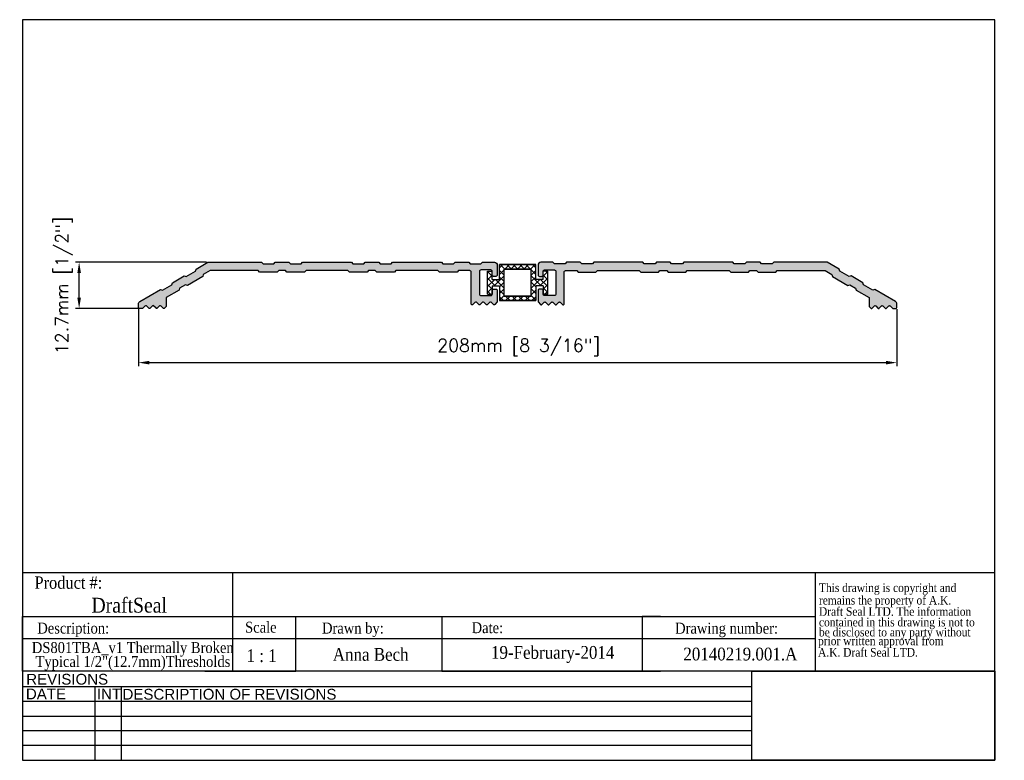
# Model space of a CAD drawing. Header units: millimetres. Extents: x 2361 to 2631, y 15 to 219.
import ezdxf
from ezdxf.enums import TextEntityAlignment as Align

# ---------------------------------------------------------------- set-up
doc = ezdxf.new("R2010")
doc.units = ezdxf.units.MM
doc.header["$MEASUREMENT"] = 0
doc.layers.add('AM_5', color=3, linetype='Continuous', lineweight=25)
doc.layers.add('BORDER', color=7, linetype='Continuous', lineweight=25)
doc.layers.add('FRAME', color=7, linetype='Continuous')
doc.styles.add('DS GROUP', font='arial.ttf')
doc.styles.get("Standard").update_dxf_attribs({"font": 'ROMANS.SHX'})
doc.styles.add('TAG', font='GARA.TTF')
doc.dimstyles.new('AM_ISO$0', dxfattribs={"dimtxt": 1.5, "dimasz": 1.5, "dimexe": 1, "dimexo": 1, "dimgap": 1.5, "dimtad": 1, "dimdec": 0, "dimdsep": 46, "dimtxsty": 'Standard', "dimcen": 0, "dimclrd": 256, "dimclre": 256, "dimclrt": 2, "dimadec": 0, "dimazin": 2, "dimtp": 0.1, "dimtm": 0.1, "dimtfac": 0.71, "dimtdec": 0, "dimtmove": 0, "dimatfit": 3, "dimfxl": 1, "dimlwd": -1, "dimlwe": -1, "dimarcsym": 1})
picture_1 = doc.add_image_def('image1.bmp', size_in_pixel=(901, 331))

# ---------------------------------------------------------------- blocks, each defined once
blk = doc.blocks.new('A$C08671A0E')
at = {"layer": 'FRAME', "style": 'TAG'}
for s, p in [('This drawing is copyright and', (14.8, -52.3)), ('remains the property of A.K.', (14.8, -101.5)), ('Draft Seal LTD. The information', (14.8, -145.7)), ('contained in this drawing is not to  ', (14.8, -187.4)), ('be disclosed to any party without ', (14.8, -226.7)), (' prior written approval from', (0, -261.2)), (' A.K. Draft Seal LTD.', (0, -306.1))]:
    blk.add_text(s, height=33.819, dxfattribs=at).set_placement(p)
blk = doc.blocks.new('DS205TB')
for p, q in [((54.42, 58.37), (64.32, 58.37)), ((54.42, 54.3), (54.42, 58.37)), ((54.42, 57.44), (55.34, 58.37)), ((54.42, 55.65), (55.69, 56.92)), ((55.69, 49.73), (55.69, 57.1)), ((55.69, 57.1), (63.05, 57.1)), ((55.87, 57.1), (57.14, 58.37)), ((57.5, 57.1), (58.77, 58.37)), ((59.3, 57.1), (60.57, 58.37)), ((61.09, 57.1), (62.36, 58.37)), ((62.89, 57.1), (64.16, 58.37)), ((63.05, 49.73), (63.05, 57.1)), ((63.05, 55.47), (64.32, 56.74)), ((64.32, 54.3), (64.32, 58.37)), ((51.12, 50.24), (51.12, 56.59)), ((51.12, 56.59), (52.39, 56.59)), ((51.12, 56.1), (51.6, 56.59)), ((51.12, 54.14), (52.39, 55.41)), ((51.12, 52.34), (53.08, 54.3)), ((52.39, 54.3), (52.39, 56.59)), ((52.39, 54.3), (54.42, 54.3)), ((52.93, 52.53), (55.69, 55.29)), ((63.05, 53.67), (64.32, 54.94)), ((63.05, 51.88), (65.48, 54.3)), ((66.36, 54.3), (64.32, 54.3)), ((65.5, 52.53), (67.63, 54.65)), ((66.36, 54.3), (66.36, 56.59)), ((67.63, 56.59), (66.36, 56.59)), ((66.36, 55.18), (67.63, 56.45)), ((67.63, 50.24), (67.63, 56.59)), ((51.12, 50.71), (52.39, 51.98)), ((52.39, 52.53), (54.42, 52.53)), ((52.39, 52.53), (52.39, 50.24)), ((54.42, 52.22), (55.69, 53.49)), ((54.42, 52.53), (54.42, 48.46)), ((54.42, 50.42), (55.69, 51.69)), ((63.05, 50.08), (64.32, 51.35)), ((64.32, 52.53), (64.32, 48.46)), ((66.36, 52.53), (64.32, 52.53)), ((66.36, 51.59), (67.63, 52.86)), ((66.36, 52.53), (66.36, 50.24)), ((51.12, 50.24), (52.39, 50.24)), ((54.42, 48.63), (55.69, 49.9)), ((55.69, 49.73), (63.05, 49.73)), ((56.05, 48.46), (57.32, 49.73)), ((57.84, 48.46), (59.11, 49.73)), ((59.64, 48.46), (60.91, 49.73)), ((61.44, 48.46), (62.71, 49.73)), ((63.23, 48.46), (64.32, 49.55)), ((67.63, 50.24), (66.36, 50.24)), ((66.81, 50.24), (67.63, 51.06)), ((54.42, 48.46), (64.32, 48.46))]:
    blk.add_line(p, q)
blk = doc.blocks.new('*D466')
at = {"layer": 'AM_5', "linetype": 'ByBlock', "transparency": 16777216}
for p, q in [((2393.89, 139.07), (2393.89, 123.41)), ((2601.9, 139.07), (2601.9, 123.41)), ((2396.89, 124.41), (2598.9, 124.41))]:
    blk.add_line(p, q, dxfattribs=at)
at = {"layer": 'AM_5', "transparency": 16777216}
for points in [[(2396.89, 124.91), (2396.89, 123.91), (2393.89, 124.41)], [(2598.9, 124.91), (2598.9, 123.91), (2601.9, 124.41)]]:
    blk.add_solid(points, dxfattribs=at)
at = {"layer": 'Defpoints', "color": 0, "transparency": 16777216}
for p in [(2393.89, 140.07), (2601.9, 140.07), (2601.9, 124.41)]:
    blk.add_point(p, dxfattribs=at)
at = {"layer": 'AM_5', "color": 7, "transparency": 16777216, "insert": (2498.16, 128.57), "char_height": 3.5, "attachment_point": 5}
blk.add_mtext('208mm [8 3/16"]', dxfattribs=at)
blk = doc.blocks.new('*D467')
at = {"layer": 'AM_5', "linetype": 'ByBlock', "transparency": 16777216}
for p, q in [((2412.53, 151.96), (2376.6, 151.96)), ((2377.6, 142.26), (2377.6, 148.96)), ((2394.16, 139.26), (2376.6, 139.26))]:
    blk.add_line(p, q, dxfattribs=at)
at = {"layer": 'AM_5', "transparency": 16777216}
for points in [[(2377.1, 148.96), (2378.1, 148.96), (2377.6, 151.96)], [(2377.1, 142.26), (2378.1, 142.26), (2377.6, 139.26)]]:
    blk.add_solid(points, dxfattribs=at)
at = {"layer": 'Defpoints', "color": 0, "transparency": 16777216}
for p in [(2377.6, 151.96), (2413.53, 151.96), (2395.16, 139.26)]:
    blk.add_point(p, dxfattribs=at)
at = {"layer": 'AM_5', "color": 7, "transparency": 16777216, "insert": (2373.43, 145.61), "char_height": 3.5, "attachment_point": 5, "rotation": 90}
blk.add_mtext('12.7mm [1/2"]', dxfattribs=at)

msp = doc.modelspace()

# ---------------------------------------------------------------- hatches: boundary and pattern name
h = msp.add_hatch(color=256)
edge = h.paths.add_edge_path()
edge.add_line((2481.28, 149.26), (2476.42, 149.26))
edge.add_line((2476.42, 149.26), (2476.02, 149.66))
edge.add_line((2476.02, 149.66), (2464.51, 149.66))
edge.add_line((2464.51, 149.66), (2464.11, 149.26))
edge.add_line((2464.11, 149.26), (2459.25, 149.26))
edge.add_line((2459.25, 149.26), (2458.85, 149.66))
edge.add_line((2458.85, 149.66), (2457.01, 149.66))
edge.add_line((2457.01, 149.66), (2456.61, 149.26))
edge.add_line((2456.61, 149.26), (2451.75, 149.26))
edge.add_line((2451.75, 149.26), (2451.35, 149.66))
edge.add_line((2451.35, 149.66), (2439.84, 149.66))
edge.add_line((2439.84, 149.66), (2439.44, 149.26))
edge.add_line((2439.44, 149.26), (2434.58, 149.26))
edge.add_line((2434.58, 149.26), (2434.18, 149.66))
edge.add_line((2434.18, 149.66), (2432.34, 149.66))
edge.add_line((2432.34, 149.66), (2431.94, 149.26))
edge.add_line((2431.94, 149.26), (2427.08, 149.26))
edge.add_line((2427.08, 149.26), (2426.68, 149.66))
edge.add_line((2426.68, 149.66), (2413.56, 149.66))
edge.add_line((2413.56, 149.66), (2411.67, 148.57))
edge.add_line((2411.67, 148.57), (2411.52, 148.03))
edge.add_line((2411.52, 148.03), (2407.32, 145.6))
edge.add_line((2407.32, 145.6), (2406.77, 145.75))
edge.add_line((2406.77, 145.75), (2405.17, 144.82))
edge.add_line((2405.17, 144.82), (2405.03, 144.28))
edge.add_line((2405.03, 144.28), (2401.5, 142.24))
edge.add_line((2401.5, 142.24), (2401.5, 139.8))
edge.add_line((2401.5, 139.8), (2401.04, 139.34))
edge.add_arc((2400.86, 139.51), 0.25, 225, 315, ccw=False)
edge.add_line((2400.68, 139.34), (2400.04, 139.98))
edge.add_arc((2399.86, 139.8), 0.25, 45, 135)
edge.add_line((2399.69, 139.98), (2399.04, 139.34))
edge.add_arc((2398.87, 139.51), 0.25, 225, 315, ccw=False)
edge.add_line((2398.69, 139.34), (2398.04, 139.98))
edge.add_arc((2397.87, 139.8), 0.25, 45, 135)
edge.add_line((2397.69, 139.98), (2397.05, 139.34))
edge.add_arc((2396.87, 139.51), 0.25, 225, 315, ccw=False)
edge.add_line((2396.69, 139.34), (2396.05, 139.98))
edge.add_arc((2395.87, 139.8), 0.25, 45, 135)
edge.add_line((2395.7, 139.98), (2395.05, 139.34))
edge.add_arc((2394.88, 139.51), 0.25, 270, 315, ccw=False)
edge.add_line((2394.88, 139.26), (2394.27, 139.26))
edge.add_arc((2394.27, 139.64), 0.38, 180, 270, ccw=False)
edge.add_line((2393.89, 139.64), (2393.89, 140.5))
edge.add_arc((2394.69, 140.5), 0.8, 120.0005, 180, ccw=False)
edge.add_line((2394.29, 141.2), (2399.95, 144.46))
edge.add_line((2399.95, 144.46), (2400.5, 144.32))
edge.add_line((2400.5, 144.32), (2403.05, 145.79))
edge.add_line((2403.05, 145.79), (2403.2, 146.34))
edge.add_line((2403.2, 146.34), (2406.44, 148.21))
edge.add_line((2406.44, 148.21), (2406.99, 148.07))
edge.add_line((2406.99, 148.07), (2409.55, 149.54))
edge.add_line((2409.55, 149.54), (2409.69, 150.09))
edge.add_line((2409.69, 150.09), (2412.94, 151.96))
edge.add_line((2412.94, 151.96), (2427.64, 151.96))
edge.add_line((2427.64, 151.96), (2428.04, 151.56))
edge.add_line((2428.04, 151.56), (2430.99, 151.56))
edge.add_line((2430.99, 151.56), (2431.39, 151.96))
edge.add_line((2431.39, 151.96), (2435.14, 151.96))
edge.add_line((2435.14, 151.96), (2435.54, 151.56))
edge.add_line((2435.54, 151.56), (2438.49, 151.56))
edge.add_line((2438.49, 151.56), (2438.89, 151.96))
edge.add_line((2438.89, 151.96), (2452.31, 151.96))
edge.add_line((2452.31, 151.96), (2452.71, 151.56))
edge.add_line((2452.71, 151.56), (2455.66, 151.56))
edge.add_line((2455.66, 151.56), (2456.06, 151.96))
edge.add_line((2456.06, 151.96), (2459.81, 151.96))
edge.add_line((2459.81, 151.96), (2460.21, 151.56))
edge.add_line((2460.21, 151.56), (2463.16, 151.56))
edge.add_line((2463.16, 151.56), (2463.56, 151.96))
edge.add_line((2463.56, 151.96), (2476.98, 151.96))
edge.add_line((2476.98, 151.96), (2477.38, 151.56))
edge.add_line((2477.38, 151.56), (2480.33, 151.56))
edge.add_line((2480.33, 151.56), (2480.73, 151.96))
edge.add_line((2480.73, 151.96), (2484.48, 151.96))
edge.add_line((2484.48, 151.96), (2484.88, 151.56))
edge.add_line((2484.88, 151.56), (2487.83, 151.56))
edge.add_line((2487.83, 151.56), (2488.23, 151.96))
edge.add_line((2488.23, 151.96), (2491.51, 151.96))
edge.add_arc((2491.51, 151.16), 0.8, 0, 90, ccw=False)
edge.add_line((2492.31, 151.16), (2492.31, 148.46))
edge.add_arc((2491.93, 148.46), 0.38, 270, 360, ccw=False)
edge.add_line((2491.93, 148.08), (2491.29, 148.08))
edge.add_arc((2491.29, 148.46), 0.38, 180, 270, ccw=False)
edge.add_line((2490.91, 148.46), (2490.91, 149.45))
edge.add_arc((2490.53, 149.45), 0.38, 360, 450)
edge.add_line((2490.53, 149.83), (2487.81, 149.83))
edge.add_arc((2487.81, 149.45), 0.38, 90, 180)
edge.add_line((2487.43, 149.45), (2487.43, 143.21))
edge.add_arc((2487.81, 143.21), 0.38, 180, 270)
edge.add_line((2487.81, 142.83), (2490.53, 142.83))
edge.add_arc((2490.53, 143.21), 0.38, 270, 360)
edge.add_line((2490.91, 143.21), (2490.91, 144.2))
edge.add_arc((2491.29, 144.2), 0.38, 90, 180, ccw=False)
edge.add_line((2491.29, 144.58), (2491.93, 144.58))
edge.add_arc((2491.93, 144.2), 0.38, 0, 90, ccw=False)
edge.add_line((2492.31, 144.2), (2492.31, 141.05))
edge.add_line((2492.31, 141.05), (2491.59, 140.34))
edge.add_arc((2491.41, 140.51), 0.25, 225, 315, ccw=False)
edge.add_line((2491.24, 140.34), (2490.59, 140.98))
edge.add_arc((2490.42, 140.8), 0.25, 45, 135)
edge.add_line((2490.24, 140.98), (2489.6, 140.34))
edge.add_arc((2489.42, 140.51), 0.25, 225, 315, ccw=False)
edge.add_line((2489.24, 140.34), (2488.6, 140.98))
edge.add_arc((2488.42, 140.8), 0.25, 45, 135)
edge.add_line((2488.25, 140.98), (2487.6, 140.34))
edge.add_arc((2487.42, 140.51), 0.25, 225, 315, ccw=False)
edge.add_line((2487.25, 140.34), (2486.6, 140.98))
edge.add_arc((2486.43, 140.8), 0.25, 45, 135)
edge.add_line((2486.25, 140.98), (2485.61, 140.34))
edge.add_arc((2485.43, 140.51), 0.25, 225, 315, ccw=False)
edge.add_line((2485.25, 140.34), (2485.13, 140.46))
edge.add_line((2485.13, 140.46), (2485.13, 149.28))
edge.add_arc((2484.75, 149.28), 0.38, 360, 450)
edge.add_line((2484.75, 149.66), (2481.68, 149.66))
edge.add_line((2481.68, 149.66), (2481.28, 149.26))
h = msp.add_hatch(color=256)
edge = h.paths.add_edge_path()
edge.add_line((2514.49, 149.26), (2519.34, 149.26))
edge.add_line((2519.34, 149.26), (2519.74, 149.66))
edge.add_line((2519.74, 149.66), (2531.26, 149.66))
edge.add_line((2531.26, 149.66), (2531.66, 149.26))
edge.add_line((2531.66, 149.26), (2536.51, 149.26))
edge.add_line((2536.51, 149.26), (2536.91, 149.66))
edge.add_line((2536.91, 149.66), (2538.76, 149.66))
edge.add_line((2538.76, 149.66), (2539.16, 149.26))
edge.add_line((2539.16, 149.26), (2544.01, 149.26))
edge.add_line((2544.01, 149.26), (2544.41, 149.66))
edge.add_line((2544.41, 149.66), (2555.93, 149.66))
edge.add_line((2555.93, 149.66), (2556.33, 149.26))
edge.add_line((2556.33, 149.26), (2561.18, 149.26))
edge.add_line((2561.18, 149.26), (2561.58, 149.66))
edge.add_line((2561.58, 149.66), (2563.43, 149.66))
edge.add_line((2563.43, 149.66), (2563.83, 149.26))
edge.add_line((2563.83, 149.26), (2568.68, 149.26))
edge.add_line((2568.68, 149.26), (2569.08, 149.66))
edge.add_line((2569.08, 149.66), (2582.21, 149.66))
edge.add_line((2582.21, 149.66), (2584.1, 148.57))
edge.add_line((2584.1, 148.57), (2584.25, 148.03))
edge.add_line((2584.25, 148.03), (2588.45, 145.6))
edge.add_line((2588.45, 145.6), (2589, 145.75))
edge.add_line((2589, 145.75), (2590.6, 144.82))
edge.add_line((2590.6, 144.82), (2590.74, 144.28))
edge.add_line((2590.74, 144.28), (2594.27, 142.24))
edge.add_line((2594.27, 142.24), (2594.27, 139.8))
edge.add_line((2594.27, 139.8), (2594.73, 139.34))
edge.add_arc((2594.91, 139.51), 0.25, 225, 315)
edge.add_line((2595.09, 139.34), (2595.73, 139.98))
edge.add_arc((2595.91, 139.8), 0.25, 405, 495, ccw=False)
edge.add_line((2596.08, 139.98), (2596.73, 139.34))
edge.add_arc((2596.9, 139.51), 0.25, 225, 315)
edge.add_line((2597.08, 139.34), (2597.72, 139.98))
edge.add_arc((2597.9, 139.8), 0.25, 405, 495, ccw=False)
edge.add_line((2598.08, 139.98), (2598.72, 139.34))
edge.add_arc((2598.9, 139.51), 0.25, 225, 315)
edge.add_line((2599.07, 139.34), (2599.72, 139.98))
edge.add_arc((2599.89, 139.8), 0.25, 405, 495, ccw=False)
edge.add_line((2600.07, 139.98), (2600.71, 139.34))
edge.add_arc((2600.89, 139.51), 0.25, 225, 270)
edge.add_line((2600.89, 139.26), (2601.5, 139.26))
edge.add_arc((2601.5, 139.64), 0.38, 270, 360)
edge.add_line((2601.88, 139.64), (2601.88, 140.5))
edge.add_arc((2601.08, 140.5), 0.8, 360, 419.9995)
edge.add_line((2601.48, 141.2), (2595.82, 144.46))
edge.add_line((2595.82, 144.46), (2595.27, 144.32))
edge.add_line((2595.27, 144.32), (2592.72, 145.79))
edge.add_line((2592.72, 145.79), (2592.57, 146.34))
edge.add_line((2592.57, 146.34), (2589.32, 148.21))
edge.add_line((2589.32, 148.21), (2588.78, 148.07))
edge.add_line((2588.78, 148.07), (2586.22, 149.54))
edge.add_line((2586.22, 149.54), (2586.08, 150.09))
edge.add_line((2586.08, 150.09), (2582.83, 151.96))
edge.add_line((2582.83, 151.96), (2568.13, 151.96))
edge.add_line((2568.13, 151.96), (2567.73, 151.56))
edge.add_line((2567.73, 151.56), (2564.78, 151.56))
edge.add_line((2564.78, 151.56), (2564.38, 151.96))
edge.add_line((2564.38, 151.96), (2560.63, 151.96))
edge.add_line((2560.63, 151.96), (2560.23, 151.56))
edge.add_line((2560.23, 151.56), (2557.28, 151.56))
edge.add_line((2557.28, 151.56), (2556.88, 151.96))
edge.add_line((2556.88, 151.96), (2543.46, 151.96))
edge.add_line((2543.46, 151.96), (2543.06, 151.56))
edge.add_line((2543.06, 151.56), (2540.11, 151.56))
edge.add_line((2540.11, 151.56), (2539.71, 151.96))
edge.add_line((2539.71, 151.96), (2535.96, 151.96))
edge.add_line((2535.96, 151.96), (2535.56, 151.56))
edge.add_line((2535.56, 151.56), (2532.61, 151.56))
edge.add_line((2532.61, 151.56), (2532.21, 151.96))
edge.add_line((2532.21, 151.96), (2518.79, 151.96))
edge.add_line((2518.79, 151.96), (2518.39, 151.56))
edge.add_line((2518.39, 151.56), (2515.44, 151.56))
edge.add_line((2515.44, 151.56), (2515.04, 151.96))
edge.add_line((2515.04, 151.96), (2511.29, 151.96))
edge.add_line((2511.29, 151.96), (2510.89, 151.56))
edge.add_line((2510.89, 151.56), (2507.94, 151.56))
edge.add_line((2507.94, 151.56), (2507.54, 151.96))
edge.add_line((2507.54, 151.96), (2504.26, 151.96))
edge.add_arc((2504.26, 151.16), 0.8, 450, 540)
edge.add_line((2503.46, 151.16), (2503.46, 148.46))
edge.add_arc((2503.84, 148.46), 0.38, 180, 270)
edge.add_line((2503.84, 148.08), (2504.48, 148.08))
edge.add_arc((2504.48, 148.46), 0.38, 270, 360)
edge.add_line((2504.86, 148.46), (2504.86, 149.45))
edge.add_arc((2505.24, 149.45), 0.38, 90, 180, ccw=False)
edge.add_line((2505.24, 149.83), (2507.96, 149.83))
edge.add_arc((2507.96, 149.45), 0.38, 360, 450, ccw=False)
edge.add_line((2508.34, 149.45), (2508.34, 143.21))
edge.add_arc((2507.96, 143.21), 0.38, 270, 360, ccw=False)
edge.add_line((2507.96, 142.83), (2505.24, 142.83))
edge.add_arc((2505.24, 143.21), 0.38, 180, 270, ccw=False)
edge.add_line((2504.86, 143.21), (2504.86, 144.2))
edge.add_arc((2504.48, 144.2), 0.38, 360, 450)
edge.add_line((2504.48, 144.58), (2503.84, 144.58))
edge.add_arc((2503.84, 144.2), 0.38, 450, 540)
edge.add_line((2503.46, 144.2), (2503.46, 141.05))
edge.add_line((2503.46, 141.05), (2504.18, 140.34))
edge.add_arc((2504.35, 140.51), 0.25, 225, 315)
edge.add_line((2504.53, 140.34), (2505.18, 140.98))
edge.add_arc((2505.35, 140.8), 0.25, 405, 495, ccw=False)
edge.add_line((2505.53, 140.98), (2506.17, 140.34))
edge.add_arc((2506.35, 140.51), 0.25, 225, 315)
edge.add_line((2506.53, 140.34), (2507.17, 140.98))
edge.add_arc((2507.35, 140.8), 0.25, 405, 495, ccw=False)
edge.add_line((2507.52, 140.98), (2508.17, 140.34))
edge.add_arc((2508.34, 140.51), 0.25, 225, 315)
edge.add_line((2508.52, 140.34), (2509.16, 140.98))
edge.add_arc((2509.34, 140.8), 0.25, 405, 495, ccw=False)
edge.add_line((2509.52, 140.98), (2510.16, 140.34))
edge.add_arc((2510.34, 140.51), 0.25, 225, 315)
edge.add_line((2510.51, 140.34), (2510.64, 140.46))
edge.add_line((2510.64, 140.46), (2510.64, 149.28))
edge.add_arc((2511.02, 149.28), 0.38, 90, 180, ccw=False)
edge.add_line((2511.02, 149.66), (2514.09, 149.66))
edge.add_line((2514.09, 149.66), (2514.49, 149.26))

# ---------------------------------------------------------------- linework, layer by layer
for p, q in [((2362.06, 66.79), (2579.51, 66.79)), ((2419.68, 66.79), (2419.68, 54.73)), ((2579.51, 66.79), (2579.51, 39.73)), ((2362.06, 39.73), (2362.06, 54.73)), ((2362.06, 54.73), (2579.51, 54.73)), ((2362.06, 54.73), (2362.06, 49.73)), ((2362.06, 54.73), (2362.06, 48.73)), ((2362.06, 54.73), (2412.06, 54.73)), ((2419.68, 54.73), (2419.68, 39.73)), ((2437.06, 39.73), (2437.06, 54.73)), ((2437.06, 54.73), (2477.06, 54.73)), ((2477.06, 54.73), (2477.06, 39.73)), ((2537.06, 54.73), (2532.06, 54.73)), ((2532.06, 54.73), (2532.06, 39.73)), ((2362.06, 48.73), (2362.06, 50.23)), ((2362.06, 48.73), (2579.51, 48.73)), ((2362.06, 39.73), (2362.06, 42.73)), ((2412.06, 39.73), (2437.06, 39.73)), ((2477.06, 39.73), (2537.06, 39.73))]:
    msp.add_line(p, q)
for points in [[(2481.28, 149.26), (2476.42, 149.26), (2476.02, 149.66), (2464.51, 149.66), (2464.11, 149.26), (2459.25, 149.26), (2458.85, 149.66), (2457.01, 149.66), (2456.61, 149.26), (2451.75, 149.26), (2451.35, 149.66), (2439.84, 149.66), (2439.44, 149.26), (2434.58, 149.26), (2434.18, 149.66), (2432.34, 149.66), (2431.94, 149.26), (2427.08, 149.26), (2426.68, 149.66), (2413.56, 149.66), (2411.67, 148.57), (2411.52, 148.03), (2407.32, 145.6), (2406.77, 145.75), (2405.17, 144.82), (2405.03, 144.28), (2401.5, 142.24), (2401.5, 139.8), (2401.04, 139.34, -0.414214), (2400.68, 139.34), (2400.04, 139.98, 0.414214), (2399.69, 139.98), (2399.04, 139.34, -0.414214), (2398.69, 139.34), (2398.04, 139.98, 0.414214), (2397.69, 139.98), (2397.05, 139.34, -0.414214), (2396.69, 139.34), (2396.05, 139.98, 0.414214), (2395.7, 139.98), (2395.05, 139.34, -0.198912), (2394.88, 139.26), (2394.27, 139.26, -0.414214), (2393.89, 139.64), (2393.89, 140.5, -0.267947), (2394.29, 141.2), (2399.95, 144.46), (2400.5, 144.32), (2403.05, 145.79), (2403.2, 146.34), (2406.44, 148.21), (2406.99, 148.07), (2409.55, 149.54), (2409.69, 150.09), (2412.94, 151.96), (2427.64, 151.96), (2428.04, 151.56), (2430.99, 151.56), (2431.39, 151.96), (2435.14, 151.96), (2435.54, 151.56), (2438.49, 151.56), (2438.89, 151.96), (2452.31, 151.96), (2452.71, 151.56), (2455.66, 151.56), (2456.06, 151.96), (2459.81, 151.96), (2460.21, 151.56), (2463.16, 151.56), (2463.56, 151.96), (2476.98, 151.96), (2477.38, 151.56), (2480.33, 151.56), (2480.73, 151.96), (2484.48, 151.96), (2484.88, 151.56), (2487.83, 151.56), (2488.23, 151.96), (2491.51, 151.96, -0.414214), (2492.31, 151.16), (2492.31, 148.46, -0.414214), (2491.93, 148.08), (2491.29, 148.08, -0.414214), (2490.91, 148.46), (2490.91, 149.45, 0.414214), (2490.53, 149.83), (2487.81, 149.83, 0.414214), (2487.43, 149.45), (2487.43, 143.21, 0.414214), (2487.81, 142.83), (2490.53, 142.83, 0.414214), (2490.91, 143.21), (2490.91, 144.2, -0.414214), (2491.29, 144.58), (2491.93, 144.58, -0.414214), (2492.31, 144.2), (2492.31, 141.05), (2491.59, 140.34, -0.414214), (2491.24, 140.34), (2490.59, 140.98, 0.414214), (2490.24, 140.98), (2489.6, 140.34, -0.414214), (2489.24, 140.34), (2488.6, 140.98, 0.414214), (2488.25, 140.98), (2487.6, 140.34, -0.414214), (2487.25, 140.34), (2486.6, 140.98, 0.414214), (2486.25, 140.98), (2485.61, 140.34, -0.414214), (2485.25, 140.34), (2485.13, 140.46), (2485.13, 149.28, 0.414214), (2484.75, 149.66), (2481.68, 149.66)], [(2514.5, 149.26), (2519.36, 149.26), (2519.76, 149.66), (2531.27, 149.66), (2531.67, 149.26), (2536.53, 149.26), (2536.93, 149.66), (2538.77, 149.66), (2539.17, 149.26), (2544.03, 149.26), (2544.43, 149.66), (2555.94, 149.66), (2556.34, 149.26), (2561.2, 149.26), (2561.6, 149.66), (2563.44, 149.66), (2563.84, 149.26), (2568.7, 149.26), (2569.1, 149.66), (2582.23, 149.66), (2584.12, 148.57), (2584.26, 148.03), (2588.47, 145.6), (2589.01, 145.75), (2590.61, 144.82), (2590.76, 144.28), (2594.29, 142.24), (2594.29, 139.8), (2594.75, 139.34, 0.414214), (2595.1, 139.34), (2595.74, 139.98, -0.414214), (2596.1, 139.98), (2596.74, 139.34, 0.414214), (2597.1, 139.34), (2597.74, 139.98, -0.414214), (2598.09, 139.98), (2598.74, 139.34, 0.414214), (2599.09, 139.34), (2599.73, 139.98, -0.414214), (2600.09, 139.98), (2600.73, 139.34, 0.198912), (2600.91, 139.26), (2601.52, 139.26, 0.414214), (2601.9, 139.64), (2601.9, 140.5, 0.267947), (2601.5, 141.2), (2595.83, 144.46), (2595.29, 144.32), (2592.73, 145.79), (2592.59, 146.34), (2589.34, 148.21), (2588.79, 148.07), (2586.24, 149.54), (2586.09, 150.09), (2582.84, 151.96), (2568.15, 151.96), (2567.75, 151.56), (2564.8, 151.56), (2564.4, 151.96), (2560.65, 151.96), (2560.25, 151.56), (2557.3, 151.56), (2556.9, 151.96), (2543.48, 151.96), (2543.08, 151.56), (2540.13, 151.56), (2539.73, 151.96), (2535.98, 151.96), (2535.58, 151.56), (2532.63, 151.56), (2532.23, 151.96), (2518.81, 151.96), (2518.41, 151.56), (2515.46, 151.56), (2515.06, 151.96), (2511.31, 151.96), (2510.91, 151.56), (2507.96, 151.56), (2507.56, 151.96), (2504.28, 151.96, 0.414214), (2503.48, 151.16), (2503.48, 148.46, 0.414214), (2503.86, 148.08), (2504.5, 148.08, 0.414214), (2504.88, 148.46), (2504.88, 149.45, -0.414214), (2505.26, 149.83), (2507.98, 149.83, -0.414214), (2508.36, 149.45), (2508.36, 143.21, -0.414214), (2507.98, 142.83), (2505.26, 142.83, -0.414214), (2504.88, 143.21), (2504.88, 144.2, 0.414214), (2504.5, 144.58), (2503.86, 144.58, 0.414214), (2503.48, 144.2), (2503.48, 141.05), (2504.19, 140.34, 0.414214), (2504.55, 140.34), (2505.19, 140.98, -0.414214), (2505.54, 140.98), (2506.19, 140.34, 0.414214), (2506.54, 140.34), (2507.18, 140.98, -0.414214), (2507.54, 140.98), (2508.18, 140.34, 0.414214), (2508.54, 140.34), (2509.18, 140.98, -0.414214), (2509.53, 140.98), (2510.18, 140.34, 0.414214), (2510.53, 140.34), (2510.66, 140.46), (2510.66, 149.28, -0.414214), (2511.04, 149.66), (2514.1, 149.66)]]:
    msp.add_lwpolyline(points, format="xyb", close=True)
at = {"layer": 'BORDER'}
for p, q in [((2362.06, 218.5), (2362.06, 15.3)), ((2628.76, 218.5), (2362.06, 218.5)), ((2628.76, 15.3), (2628.76, 218.5)), ((2579.51, 66.79), (2628.76, 66.79)), ((2628.76, 39.73), (2362.06, 39.73)), ((2562.14, 35.42), (2362.06, 35.42)), ((2381.93, 35.42), (2381.93, 15.3)), ((2389.14, 35.42), (2389.14, 15.3)), ((2562.14, 31.4), (2362.06, 31.4)), ((2562.14, 27.37), (2362.06, 27.37)), ((2562.14, 23.35), (2362.06, 23.35)), ((2562.14, 19.33), (2362.06, 19.33)), ((2362.06, 15.3), (2628.76, 15.3))]:
    msp.add_line(p, q, dxfattribs=at)
at = {"layer": 'FRAME', "color": 1}
for q in [(2562.14, 39.74), (2562.14, 39.73)]:
    msp.add_line((2562.14, 15.3), q, dxfattribs=at)

# ---------------------------------------------------------------- block references
msp.add_blockref('DS205TB', (2438.52, 92.96))
at = {"xscale": -1}
msp.add_blockref('DS205TB', (2557.26, 92.96), dxfattribs=at)
at = {"xscale": 0.06987750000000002, "yscale": 0.06987750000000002, "zscale": 0.06987750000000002}
msp.add_blockref('A$C08671A0E', (2579.51, 65.14), dxfattribs=at)

# ---------------------------------------------------------------- texts
at = {"layer": 'BORDER', "attachment_point": 2, "style": 'DS GROUP'}
for s, width, insert, char_height in [('REVISIONS', 20.3868, (2374.32, 39.03), 2.953), ('DATE', 20.3868, (2368.5, 34.99), 2.953), ('INT', 20.3868, (2385.79, 34.99), 2.953), ('DESCRIPTION OF REVISIONS', 103.8609, (2418.84, 34.91), 2.9531)]:
    msp.add_mtext_dynamic_manual_height_columns(s, width=width, gutter_width=7.5, heights=[0], dxfattribs=dict(at, insert=insert, char_height=char_height))
at = {"layer": 'FRAME', "style": 'TAG'}
for s, height, p in [('Product #:', 3.382, (2374.65, 64.13)), ('DraftSeal', 4.069, (2391.34, 57.98)), ('Description:', 3, (2375.98, 51.11)), ('Drawn by:', 3, (2452.69, 51.18)), ('Date:', 3, (2489.58, 51.66)), ('Drawing number:', 3, (2555.2, 51.15)), ('1 : 1', 3.5, (2427.65, 44)), ('Anna Bech', 3.5, (2457.58, 44.44)), ('19-February-2014', 3.5, (2507.5, 44.44)), ('20140219.001.A', 3.5, (2558.98, 44.45))]:
    msp.add_text(s, height=height, dxfattribs=at).set_placement(p, align=Align.MIDDLE)
msp.add_text('Scale', height=3, dxfattribs=at).set_placement((2423.13, 50.32))
for s, p in [('DS801TBA_v1 Thermally Broken', (2392.31, 44.74)), ('Typical 1/2"(12.7mm)Thresholds', (2392.36, 40.92))]:
    msp.add_text(s, height=3, dxfattribs=at).set_placement(p, align=Align.CENTER)

# ---------------------------------------------------------------- dimensions: what is measured, and where the dimension line sits
at = {"layer": 'AM_5'}
dim = msp.add_linear_dim(base=(2377.6, 151.96), p1=(2395.16, 139.26), p2=(2413.53, 151.96), angle=90, dimstyle='AM_ISO$0', override={"dimtxt": 3.5, "dimasz": 3, "dimdec": 1, "dimpost": '<>mm', "dimclrt": 7}, dxfattribs=at)
dim.commit()
dim.dimension.update_dxf_attribs({"geometry": '*D467', "text_midpoint": (2377.6, 145.61), "dimtype": 160})
dim = msp.add_linear_dim(base=(2601.9, 124.41), p1=(2393.89, 140.07), p2=(2601.9, 140.07), dimstyle='AM_ISO$0', override={"dimtxt": 3.5, "dimasz": 3, "dimdec": 1, "dimpost": '<>mm', "dimclrt": 7}, dxfattribs=at)
dim.commit()
dim.dimension.update_dxf_attribs({"geometry": '*D466', "text_midpoint": (2498.16, 124.41), "dimtype": 160})

# ---------------------------------------------------------------- pictures from other files: only their frames are drawn
image = msp.add_image(picture_1, insert=(2562.14, 15.3), size_in_units=(66.62, 24.47))
image.dxf.flags = 7

doc.saveas('drawing.dxf')
